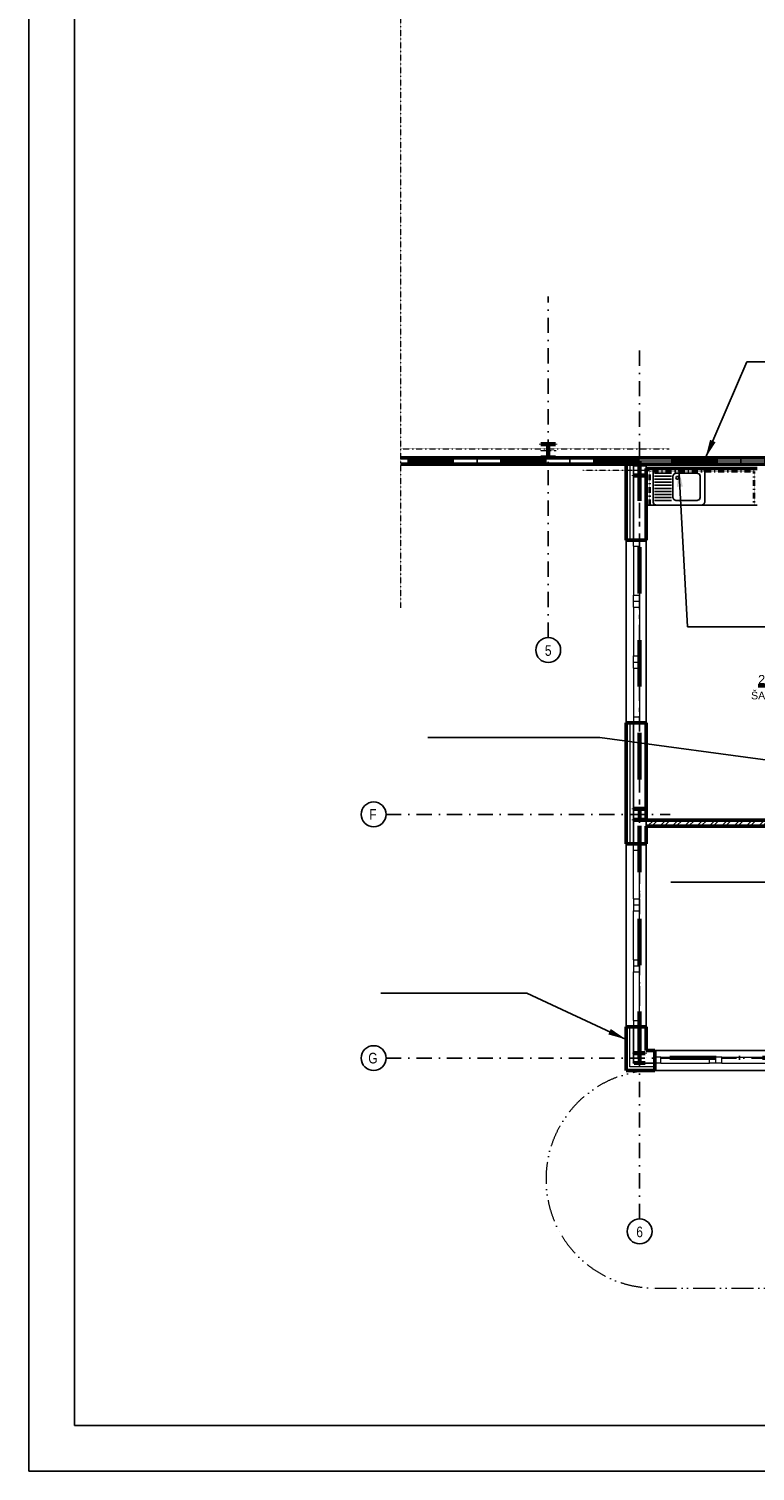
# Model space of a CAD drawing. Header units: millimetres. Extents: x 2886542 to 7567581, y -792623 to 134766.
# Tile 189 of 256: x 4614412 to 4626336, y -336834 to -313163. Entities that reach past the tile are written whole.
import ezdxf
from ezdxf.enums import TextEntityAlignment as Align

# ---------------------------------------------------------------- set-up
doc = ezdxf.new("R2010")
doc.units = ezdxf.units.MM
for name, pattern in [('ACAD_ISO12W100', [21, 12, -3, 0, -3, 0, -3]), ('DASHDOT', [1, 0.5, -0.25, 0, -0.25]), ('DASHDOTX2', [50.8, 25.4, -12.7, 0, -12.7])]:
    doc.linetypes.add(name, pattern=pattern)
for name, color, linetype in [('CA_drez pravouhly+odkap. plocha (85x60xEH87)', 7, 'Continuous'), ('IN_SANITA', 7, 'Continuous'), ('požárničina', 10, 'Continuous'), ('srafy', 251, 'Continuous')]:
    doc.layers.add(name, color=color, linetype=linetype)
for name, color, linetype, lineweight in [('CKIZOLACE', 1, 'Continuous', 18), ('CKOKNA', 1, 'Continuous', 18), ('CKPOPISM', 250, 'Continuous', 50), ('CKPOPISM_POPIS', 3, 'Continuous', 25), ('CKPROSTUPY_NADROVINOU', 7, 'DASHDOT', 25), ('CKRASTR', 7, 'DASHDOT', 18), ('CKRASTR_POPIS', 3, 'Continuous', 25), ('CKSTENY_PODROVINOU', 7, 'Continuous', 25), ('CKSTENY_REZ', 6, 'Continuous', 50), ('CSPROFILY_OSY', 1, 'DASHDOT', 18), ('CSPROFILY_REZY', 4, 'Continuous', 50), ('obklady', 4, 'DASHDOT', 35), ('Text obecně', 7, 'Continuous', 25)]:
    doc.layers.add(name, color=color, linetype=linetype, lineweight=lineweight)
doc.styles.add('ARIAL', font='arial.ttf')
doc.styles.add('ROMANT', font='romant')
doc.styles.get("Standard").update_dxf_attribs({"font": 'arial.ttf'})
doc.linetypes.add('IZOLACE_POLYSTYREN_EXPANDOVANY', pattern='A,1,[224,CADKON.SHX,S=0.01,R=0,X=-0.5,Y=-1.74],-2', length=3)
doc.linetypes.add('IZOLACE_POLYSTYREN_PENOVY', pattern='A,0.001,[228,CADKON.SHX,S=0.1,R=0,X=0,Y=0],-2', length=2.001)
doc.dimstyles.new('úhlová', dxfattribs={"dimscale": 0.2, "dimtxt": 2.5, "dimasz": 1.5, "dimexe": 0, "dimexo": 3, "dimgap": 1, "dimtad": 1, "dimdec": 0, "dimzin": 0, "dimdsep": 46, "dimtxsty": 'ROMANT', "dimcen": 5, "dimclrd": 256, "dimclre": 256, "dimclrt": 7, "dimadec": 1, "dimazin": 0, "dimtfac": 1, "dimtdec": 0, "dimtix": 1, "dimtmove": 2, "dimatfit": 3, "dimfxl": 0, "dimtvp": 2, "dimtolj": 1, "dimtzin": 0, "dimarcsym": 0})

# ---------------------------------------------------------------- blocks, each defined once
blk = doc.blocks.new('CK_S_EXT_HEAHEA180')
for p, q in [((-90, 85.5), (90, 85.5)), ((-90, 85.5), (-90, 76)), ((-90, 76), (-18, 76)), ((-3, -61), (-3, 61)), ((3, -61), (3, 61)), ((90, 76), (18, 76)), ((90, 85.5), (90, 76)), ((-90, -85.5), (-90, -76)), ((-90, -76), (-18, -76)), ((-90, -85.5), (90, -85.5)), ((90, -76), (18, -76)), ((90, -85.5), (90, -76))]:
    blk.add_line(p, q)
for centre, start, end in [((-18, 61), 0, 90), ((18, 61), 90, 180), ((-18, -61), 270, 0), ((18, -61), 180, 270)]:
    blk.add_arc(centre, 15, start, end)
blk = doc.blocks.new('CK_S_EXT_HEAHEA200')
for p, q in [((-100, 95), (100, 95)), ((-100, 95), (-100, 85)), ((-100, 85), (-21.25, 85)), ((-3.25, -67), (-3.25, 67)), ((3.25, -67), (3.25, 67)), ((100, 85), (21.25, 85)), ((100, 95), (100, 85)), ((-100, -95), (-100, -85)), ((-100, -85), (-21.25, -85)), ((-100, -95), (100, -95)), ((100, -85), (21.25, -85)), ((100, -95), (100, -85))]:
    blk.add_line(p, q)
for centre, start, end in [((-21.25, 67), 0, 90), ((21.25, 67), 90, 180), ((-21.25, -67), 270, 0), ((21.25, -67), 180, 270)]:
    blk.add_arc(centre, 18, start, end)
blk = doc.blocks.new('drez pravouhly+odkap. plocha (85x60xEH87)_P')
at = {"layer": 'CA_drez pravouhly+odkap. plocha (85x60xEH87)', "linetype": 'ByBlock'}
for p, q in [((-0.41, -0.015), (-0.375, 0)), ((-0.375, 0), (-0.1, 0)), ((-0.1, 0), (0.375, 0)), ((0.41, -0.015), (0.375, 0)), ((-0.41, -0.015), (-0.425, -0.05)), ((-0.425, -0.55), (-0.425, -0.05)), ((-0.4, -0.075), (-0.125, -0.075)), ((-0.125, -0.125), (-0.4, -0.125)), ((-0.4, -0.175), (-0.125, -0.175)), ((-0.125, -0.225), (-0.4, -0.225)), ((-0.1, -0.125), (-0.085, -0.09)), ((-0.1, -0.125), (-0.1, -0.475)), ((-0.05, -0.075), (-0.085, -0.09)), ((0.3, -0.075), (-0.05, -0.075)), ((-0.038, -0.128), (-0.05, -0.15)), ((-0.038, -0.172), (-0.05, -0.15)), ((-0.013, -0.128), (-0.038, -0.128)), ((-0.013, -0.172), (-0.038, -0.172)), ((0, -0.15), (-0.013, -0.128)), ((0, -0.15), (-0.013, -0.172)), ((0.3, -0.075), (0.335, -0.09)), ((0.35, -0.125), (0.335, -0.09)), ((0.35, -0.125), (0.35, -0.475)), ((0.41, -0.015), (0.425, -0.05)), ((0.425, -0.55), (0.425, -0.05)), ((-0.4, -0.275), (-0.125, -0.275)), ((-0.125, -0.325), (-0.4, -0.325)), ((-0.4, -0.375), (-0.125, -0.375)), ((-0.125, -0.425), (-0.4, -0.425)), ((-0.425, -0.55), (-0.41, -0.585)), ((-0.375, -0.6), (-0.41, -0.585)), ((-0.4, -0.475), (-0.125, -0.475)), ((-0.125, -0.525), (-0.4, -0.525)), ((-0.375, -0.6), (-0.1, -0.6)), ((-0.085, -0.51), (-0.1, -0.475)), ((-0.1, -0.6), (0.375, -0.6)), ((-0.085, -0.51), (-0.05, -0.525)), ((0.3, -0.525), (-0.05, -0.525)), ((0.335, -0.51), (0.3, -0.525)), ((0.335, -0.51), (0.35, -0.475)), ((0.375, -0.6), (0.41, -0.585)), ((0.425, -0.55), (0.41, -0.585))]:
    blk.add_line(p, q, dxfattribs=at)
blk = doc.blocks.new('CK_S_EXT_HEAHEA240')
for p, q in [((-120, 115), (120, 115)), ((-120, 115), (-120, 103)), ((-120, 103), (-24.75, 103)), ((-3.75, -82), (-3.75, 82)), ((3.75, -82), (3.75, 82)), ((120, 103), (24.75, 103)), ((120, 115), (120, 103)), ((-120, -115), (-120, -103)), ((-120, -103), (-24.75, -103)), ((-120, -115), (120, -115)), ((120, -103), (24.75, -103)), ((120, -115), (120, -103))]:
    blk.add_line(p, q)
for centre, start, end in [((-24.75, 82), 0, 90), ((24.75, 82), 90, 180), ((-24.75, -82), 270, 0), ((24.75, -82), 180, 270)]:
    blk.add_arc(centre, 21, start, end)
blk = doc.blocks.new('CKBL2112015101806', base_point=(88613, 14375))

msp = doc.modelspace()

# ---------------------------------------------------------------- hatches: boundary and pattern name
at = {"layer": 'srafy'}
h = msp.add_hatch(dxfattribs=at)
h.set_pattern_fill('ANSI32', color=250, scale=15, style=0)
h.set_pattern_definition([(45, (4537494.36, -339373.19), (-101.02788, 101.02788), []), (45, (4537561.71, -339373.19), (-101.02788, 101.02788), [])])
h.paths.add_polyline_path([(4627548.7, -326150), (4624548.7, -326150), (4624548.7, -326250), (4627788.7, -326250), (4627788.7, -326150), (4627648.7, -326150)])
h.paths.add_polyline_path([(4627548.7, -326150), (4627648.7, -326150), (4627648.7, -325750), (4627548.7, -325750)])
edge = h.paths.add_edge_path()
edge.add_line((4629058.7, -326150), (4629058.7, -326055))
edge.add_line((4629058.7, -326055), (4628942, -326055))
edge.add_line((4628942, -326055), (4628942, -326122))
edge.add_arc((4628960, -326122), 18, 180, 270)
edge.add_line((4628960, -326140), (4629038.7, -326140))
edge.add_line((4629038.7, -326140), (4629038.7, -326150))
edge.add_line((4629038.7, -326150), (4628938.7, -326150))
edge.add_line((4628938.7, -326150), (4628926.7, -326150))
edge.add_line((4628926.7, -326150), (4628926.7, -326250))
edge.add_line((4628926.7, -326250), (4628988.7, -326250))
edge.add_line((4628988.7, -326250), (4629788.7, -326250))
edge.add_line((4629788.7, -326250), (4629788.7, -326150))
edge.add_line((4629788.7, -326150), (4629058.7, -326150))
edge = h.paths.add_edge_path()
edge.add_line((4628818.7, -326150), (4628688.7, -326150))
edge.add_line((4628688.7, -326150), (4628688.7, -326250))
edge.add_line((4628688.7, -326250), (4628888.7, -326250))
edge.add_line((4628888.7, -326250), (4628926.7, -326250))
edge.add_line((4628926.7, -326250), (4628926.7, -326150))
edge.add_line((4628926.7, -326150), (4628838.7, -326150))
edge.add_line((4628838.7, -326150), (4628838.7, -326140))
edge.add_line((4628838.7, -326140), (4628917.5, -326140))
edge.add_arc((4628917.5, -326122), 18, 270, 300.87006)
edge.add_line((4628926.7, -326137.5), (4628926.7, -326055))
edge.add_line((4628926.7, -326055), (4628818.7, -326055))
edge.add_line((4628818.7, -326055), (4628818.7, -326150))
edge = h.paths.add_edge_path()
edge.add_line((4631718.7, -326150), (4630688.7, -326150))
edge.add_line((4630688.7, -326150), (4630688.7, -326250))
edge.add_line((4630688.7, -326250), (4634938.7, -326250))
edge.add_line((4634938.7, -326250), (4634938.7, -326150.3))
edge.add_line((4634938.7, -326150.3), (4634926.7, -326150.3))
edge.add_line((4634926.7, -326150.3), (4634838.7, -326150.3))
edge.add_line((4634838.7, -326150.3), (4634838.7, -326140.3))
edge.add_line((4634838.7, -326140.3), (4634917.5, -326140.3))
edge.add_arc((4634917.5, -326122.3), 18, 270, 300.87006)
edge.add_line((4634926.7, -326137.7), (4634926.7, -326055))
edge.add_line((4634926.7, -326055), (4634818.7, -326055))
edge.add_line((4634818.7, -326055), (4634818.7, -326150))
edge.add_line((4634818.7, -326150), (4631718.7, -326150))
edge = h.paths.add_edge_path()
edge.add_line((4635058.7, -326075), (4635058.7, -326055))
edge.add_line((4635058.7, -326055), (4634942, -326055))
edge.add_line((4634942, -326055), (4634942, -326122.3))
edge.add_arc((4634960, -326122.3), 18, 180, 270)
edge.add_line((4634960, -326140.3), (4635038.7, -326140.3))
edge.add_line((4635038.7, -326140.3), (4635038.7, -326150.3))
edge.add_line((4635038.7, -326150.3), (4634938.7, -326150.3))
edge.add_line((4634938.7, -326150.3), (4634938.7, -326250))
edge.add_line((4634938.7, -326250), (4637058.7, -326250))
edge.add_line((4637058.7, -326250), (4637058.7, -326075))
edge.add_line((4637058.7, -326075), (4636958.7, -326075))
edge.add_line((4636958.7, -326075), (4635058.7, -326075))
h.paths.add_polyline_path([(4630797.5, -326405.8), (4630797.5, -326163.8), (4630962.5, -326163.8), (4630962.5, -326405.8)], flags=24)
h.paths.add_polyline_path([(4632795.4, -326413.2), (4632795.4, -326171.2), (4632960.4, -326171.2), (4632960.4, -326413.2)], flags=24)

# ---------------------------------------------------------------- linework, layer by layer
at = {"layer": 'CKIZOLACE', "color": 250, "linetype": 'IZOLACE_POLYSTYREN_PENOVY', "ltscale": 5}
msp.add_lwpolyline([(4624218.7, -320255), (4635653.7, -320255)], dxfattribs=at)
at = {"layer": 'CKIZOLACE', "color": 250, "linetype": 'IZOLACE_POLYSTYREN_EXPANDOVANY', "ltscale": 3}
for points in [[(4624278.7, -320305), (4624278.7, -321555)], [(4624278.7, -324555), (4624278.7, -326540.5)], [(4624688.7, -330200.5), (4624278.7, -330200.5), (4624278.7, -329540.5)]]:
    msp.add_lwpolyline(points, dxfattribs=at)
at = {"layer": 'CKOKNA', "color": 250}
for p, q in [((4624338.7, -321655), (4624338.7, -321555)), ((4624338.7, -321555), (4624438.7, -321555)), ((4624338.7, -321655), (4624338.7, -322455)), ((4624338.7, -321655), (4624438.7, -321655)), ((4624438.7, -321655), (4624438.7, -321555)), ((4624438.7, -321655), (4624438.7, -322455)), ((4624338.7, -322555), (4624338.7, -322455)), ((4624338.7, -322455), (4624438.7, -322455)), ((4624338.7, -322555), (4624438.7, -322555)), ((4624338.7, -322655), (4624338.7, -322555)), ((4624438.7, -322555), (4624438.7, -322455)), ((4624438.7, -322655), (4624438.7, -322555)), ((4624338.7, -322655), (4624338.7, -323455)), ((4624338.7, -322655), (4624438.7, -322655)), ((4624438.7, -322655), (4624438.7, -323455)), ((4624338.7, -323555), (4624338.7, -323455)), ((4624338.7, -323455), (4624438.7, -323455)), ((4624338.7, -323555), (4624438.7, -323555)), ((4624338.7, -323655), (4624338.7, -323555)), ((4624438.7, -323555), (4624438.7, -323455)), ((4624438.7, -323655), (4624438.7, -323555)), ((4624338.7, -323655), (4624338.7, -324455)), ((4624338.7, -323655), (4624438.7, -323655)), ((4624438.7, -323655), (4624438.7, -324455)), ((4624338.7, -324455), (4624438.7, -324455)), ((4624338.7, -324455), (4624338.7, -324555)), ((4624438.7, -324455), (4624438.7, -324555)), ((4624338.7, -324555), (4624438.7, -324555)), ((4624338.7, -326640.5), (4624338.7, -326540.5)), ((4624338.7, -326540.5), (4624438.7, -326540.5)), ((4624338.7, -327440.5), (4624338.7, -326640.5)), ((4624338.7, -326640.5), (4624438.7, -326640.5)), ((4624438.7, -326640.5), (4624438.7, -326540.5)), ((4624438.7, -327440.5), (4624438.7, -326640.5)), ((4624338.7, -327440.5), (4624438.7, -327440.5)), ((4624338.7, -327440.5), (4624338.7, -327540.5)), ((4624338.7, -327540.5), (4624438.7, -327540.5)), ((4624338.7, -327540.5), (4624338.7, -327640.5)), ((4624438.7, -327440.5), (4624438.7, -327540.5)), ((4624438.7, -327540.5), (4624438.7, -327640.5)), ((4624338.7, -328440.5), (4624338.7, -327640.5)), ((4624338.7, -327640.5), (4624438.7, -327640.5)), ((4624438.7, -328440.5), (4624438.7, -327640.5)), ((4624338.7, -328440.5), (4624438.7, -328440.5)), ((4624338.7, -328440.5), (4624338.7, -328540.5)), ((4624338.7, -328540.5), (4624438.7, -328540.5)), ((4624338.7, -328540.5), (4624338.7, -328640.5)), ((4624438.7, -328440.5), (4624438.7, -328540.5)), ((4624438.7, -328540.5), (4624438.7, -328640.5)), ((4624338.7, -329440.5), (4624338.7, -328640.5)), ((4624338.7, -328640.5), (4624438.7, -328640.5)), ((4624438.7, -329440.5), (4624438.7, -328640.5)), ((4624338.7, -329440.5), (4624438.7, -329440.5)), ((4624338.7, -329440.5), (4624338.7, -329540.5)), ((4624438.7, -329440.5), (4624438.7, -329540.5)), ((4624338.7, -329540.5), (4624438.7, -329540.5)), ((4624788.7, -330040.5), (4624688.7, -330040.5)), ((4624688.7, -330140.5), (4624688.7, -330040.5)), ((4624788.7, -330140.5), (4624688.7, -330140.5)), ((4624788.7, -330040.5), (4625588.7, -330040.5)), ((4624788.7, -330140.5), (4624788.7, -330040.5)), ((4624788.7, -330140.5), (4625588.7, -330140.5)), ((4625688.7, -330040.5), (4625588.7, -330040.5)), ((4625588.7, -330140.5), (4625588.7, -330040.5)), ((4625688.7, -330140.5), (4625588.7, -330140.5)), ((4625688.7, -330140.5), (4625688.7, -330040.5)), ((4625788.7, -330040.5), (4625688.7, -330040.5)), ((4625788.7, -330140.5), (4625688.7, -330140.5)), ((4625788.7, -330040.5), (4626588.7, -330040.5)), ((4625788.7, -330140.5), (4625788.7, -330040.5)), ((4625788.7, -330140.5), (4626588.7, -330140.5))]:
    msp.add_line(p, q, dxfattribs=at)
at = {"layer": 'CKPROSTUPY_NADROVINOU', "color": 0, "ltscale": 500}
for p, q in [((4622938.7, -323155), (4622938.7, -317555)), ((4624438.7, -332696), (4624438.7, -318347.7)), ((4624438.7, -332696), (4624438.7, -318347.7)), ((4620276.4, -326055), (4624938.7, -326055)), ((4620276.4, -330055), (4641938.7, -330055))]:
    msp.add_line(p, q, dxfattribs=at)
at = {"layer": 'CKRASTR', "color": 250}
for p, q in [((4620512.3, -296748.9), (4620512.3, -322667.9)), ((4620512.3, -320055), (4624926.7, -320055)), ((4623508.8, -320405), (4625424.9, -320405))]:
    msp.add_line(p, q, dxfattribs=at)
at = {"layer": 'CKRASTR_POPIS', "color": 250}
for centre in [(4622938.7, -323358.9), (4620072.4, -326055), (4620072.4, -330055), (4624438.7, -332898.8)]:
    msp.add_circle(centre, 203.9, dxfattribs=at)
at = {"layer": 'CKSTENY_PODROVINOU', "color": 250}
for p, q in [((4624218.7, -320305), (4624218.7, -320205)), ((4624218.7, -320205), (4635653.7, -320205)), ((4624218.7, -320305), (4624218.7, -320205)), ((4624338.7, -320305), (4624218.7, -320305)), ((4624338.7, -320305), (4624338.7, -321555)), ((4624548.7, -320305), (4624548.7, -320380)), ((4635058.7, -320305), (4624548.7, -320305)), ((4624218.7, -321555), (4624218.7, -324555)), ((4624338.7, -321555), (4624218.7, -321555)), ((4624548.7, -321555), (4624548.7, -324555)), ((4624338.7, -324555), (4624218.7, -324555)), ((4624338.7, -324555), (4624338.7, -326540.5)), ((4624548.7, -326250), (4624548.7, -326150)), ((4624218.7, -329540.5), (4624218.7, -326540.5)), ((4624338.7, -326540.5), (4624218.7, -326540.5)), ((4624548.7, -329540.5), (4624548.7, -326540.5)), ((4624338.7, -329540.5), (4624218.7, -329540.5)), ((4624338.7, -330140.5), (4624338.7, -329540.5)), ((4624688.7, -329930.5), (4628688.7, -329930.5)), ((4624688.7, -330140.5), (4624338.7, -330140.5)), ((4624688.7, -330140.5), (4624688.7, -330260.5)), ((4624688.7, -330260.5), (4628688.7, -330260.5))]:
    msp.add_line(p, q, dxfattribs=at)
at = {"layer": 'CKSTENY_REZ', "color": 250}
for p, q in [((4620512.3, -320205), (4635653.7, -320205)), ((4620512.3, -320305), (4624548.7, -320305)), ((4624218.7, -320305), (4624548.7, -320305)), ((4624548.7, -320305), (4624218.7, -320305)), ((4624218.7, -320305), (4624218.7, -321555)), ((4624548.7, -320305), (4624548.7, -320305)), ((4624548.7, -320305), (4635058.7, -320305)), ((4624548.7, -320380), (4626368.7, -320380)), ((4624548.7, -321555), (4624548.7, -320380)), ((4624218.7, -321555), (4624548.7, -321555)), ((4624218.7, -324555), (4624548.7, -324555)), ((4624218.7, -324555), (4624218.7, -326540.5)), ((4624548.7, -326150), (4624548.7, -324555)), ((4624548.7, -326150), (4627548.7, -326150)), ((4624548.7, -326250), (4627788.7, -326250)), ((4624548.7, -326250), (4624548.7, -326540.5)), ((4624218.7, -326540.5), (4624548.7, -326540.5)), ((4624218.7, -329540.5), (4624548.7, -329540.5)), ((4624218.7, -329540.5), (4624218.7, -330260.5)), ((4624548.7, -329540.5), (4624548.7, -329930.5)), ((4624688.7, -329930.5), (4624548.7, -329930.5)), ((4624688.7, -330260.5), (4624688.7, -329930.5)), ((4624688.7, -330260.5), (4624218.7, -330260.5))]:
    msp.add_line(p, q, dxfattribs=at)
at = {"layer": 'CSPROFILY_OSY', "color": 250}
for p, q in [((4622938.7, -319965), (4622938.7, -320215)), ((4623068.7, -320090), (4622808.7, -320090)), ((4624328.7, -320405), (4624548.7, -320405)), ((4624438.7, -320510), (4624438.7, -320300)), ((4624328.7, -326055), (4624548.7, -326055)), ((4624438.7, -326160), (4624438.7, -325950)), ((4624438.7, -330150.5), (4624438.7, -329959.5))]:
    msp.add_line(p, q, dxfattribs=at)
at = {"layer": 'IN_SANITA', "color": 250, "linetype": 'Continuous'}
msp.add_line((4626368.7, -320980), (4624548.7, -320980), dxfattribs=at)
at = {"layer": 'obklady', "color": 250}
msp.add_lwpolyline([(4626318.7, -320980), (4626318.7, -320430), (4624598.7, -320430), (4624598.7, -320980)], dxfattribs=at)
at = {"layer": 'požárničina', "linetype": 'DASHDOTX2', "lineweight": 60, "ltscale": 30}
for p, q in [((4624437.2, -320254.6), (4620510.8, -320254.6)), ((4624437.2, -330053), (4624437.2, -320254.6)), ((4634866.3, -320255.6), (4624437.2, -320255.6)), ((4640937.2, -330053), (4624437.2, -330053))]:
    msp.add_line(p, q, dxfattribs=at)
at = {"layer": 'požárničina', "linetype": 'ACAD_ISO12W100', "lineweight": 0, "ltscale": 30}
msp.add_line((4624687.2, -333828.5), (4640437.2, -333828.5), dxfattribs=at)
msp.add_arc((4624687.2, -332043.5), 1785, 90, 270, dxfattribs=at)
at = {"layer": 'Text obecně'}
for p, q in [((4614412.2, -292085), (4614412.2, -336834)), ((4615162.1, -292835), (4615162.1, -336084)), ((4615162.1, -292835), (4615162.1, -336084)), ((4615162.1, -292835), (4615162.1, -336084)), ((4615162.1, -336084), (4676660.7, -336084)), ((4614412.2, -336834), (4677410.7, -336834)), ((4645911.4, -336834), (4614412.2, -336834)), ((4614412.2, -336834), (4677410.7, -336834)), ((4645911.4, -336834), (4614412.2, -336834))]:
    msp.add_line(p, q, dxfattribs=at)

# ---------------------------------------------------------------- block references
at = {"layer": 'CKPOPISM', "color": 250}
ref = msp.add_blockref('CKBL2112015101806', (4626558.9, -324167.3), dxfattribs=dict(at, xscale=0.5, yscale=0.5, zscale=0.5))
ref.add_attrib('JMENO', 'ŠATNA', dxfattribs={"layer": 'CKPOPISM_POPIS', "height": 125}).set_placement((4626558.9, -324167.3), align=Align.CENTER)
ref.add_attrib('CISLO', '%%U201', dxfattribs={"height": 150, "style": 'ARIAL'}).set_placement((4626558.9, -323917.3), align=Align.CENTER)
at = {"layer": 'CSPROFILY_REZY', "color": 250, "rotation": 180}
msp.add_blockref('CK_S_EXT_HEAHEA240', (4622938.7, -320090), dxfattribs=at)
at = {"layer": 'CSPROFILY_REZY', "color": 250}
for name, p in [('CK_S_EXT_HEAHEA200', (4624438.7, -320405)), ('CK_S_EXT_HEAHEA200', (4624438.7, -326055)), ('CK_S_EXT_HEAHEA180', (4624438.7, -330055))]:
    msp.add_blockref(name, p, dxfattribs=at)
at = {"layer": 'IN_SANITA', "color": 250, "linetype": 'Continuous', "xscale": 1000, "yscale": 1000, "zscale": 1000}
msp.add_blockref('drez pravouhly+odkap. plocha (85x60xEH87)_P', (4625084.9, -320380), dxfattribs=at)

# ---------------------------------------------------------------- texts
at = {"layer": 'CKRASTR_POPIS', "color": 250, "style": 'ARIAL', "width": 0.8}
for s, p in [('5', (4622938.7, -323367.4)), ('F', (4620060.9, -326055)), ('G', (4620060.9, -330055)), ('6', (4624438.7, -332907.3))]:
    msp.add_text(s, height=175, dxfattribs=at).set_placement(p, align=Align.MIDDLE)

# ---------------------------------------------------------------- leaders
at = {"layer": 'požárničina'}
for points in [[(4625522.1, -320203), (4626200.6, -318627.7), (4628593.8, -318627.7)], [(4625083.4, -320378), (4625225.7, -322977.7), (4627618.9, -322977.7)], [(4627547.2, -325298), (4623785, -324795.8), (4620961.5, -324795.8)], [(4628247.2, -326148), (4627776.9, -327167.4), (4624953.4, -327167.4)], [(4624217.2, -329748.3), (4622585.9, -328989.8), (4620192.6, -328989.8)]]:
    msp.add_leader(points, dimstyle='úhlová', override={"dimasz": 1500, "dimgap": 1, "dimtad": 0}, dxfattribs=at)

doc.saveas('drawing.dxf')
